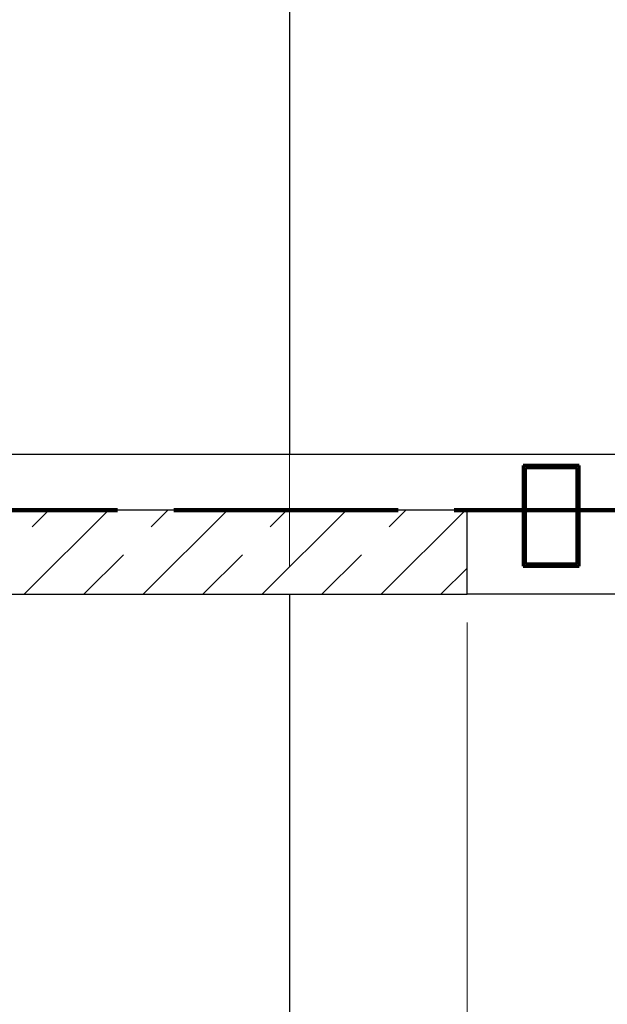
# Model space of a CAD drawing. Header units: millimetres. Extents: x 0 to 60000, y 0 to 29700.
# Tile 43 of 86: x 30587 to 31635, y 6393 to 8150. Entities that reach past the tile are written whole.
import ezdxf

# ---------------------------------------------------------------- set-up
doc = ezdxf.new("R2010")
doc.units = ezdxf.units.MM
for name, pattern in [('ALL_S16', [170, 100, -70]), ('STRICHPUNKT2_S11', [500, 400, -50, 0, -50]), ('STRICHPUNKT2_S5', [1100, 800, -100, 100, -100]), ('VERDECKT2_S2', [270, 200, -70])]:
    doc.linetypes.add(name, pattern=pattern)
for name, color, linetype, lineweight in [('AS_Belki', 7, 'Continuous', 25), ('Ogólne', 7, 'Continuous', 25), ('Osie', 30, 'STRICHPUNKT2_S5', 18), ('Standard', 7, 'Continuous', 25), ('Ściana nośna', 7, 'Continuous', 70)]:
    doc.layers.add(name, color=color, linetype=linetype, lineweight=lineweight)

msp = doc.modelspace()

# ---------------------------------------------------------------- linework, layer by layer
at = {"layer": 'AS_Belki', "color": 30, "linetype": 'Continuous', "lineweight": 70, "transparency": 33554687}
for p, q in [((31484.5, 7354.8), (31484.5, 7174.8)), ((31584.5, 7354.8), (31484.5, 7354.8)), ((31488.5, 7178.8), (31488.5, 7350.8)), ((31488.5, 7350.8), (31580.5, 7350.8)), ((31580.5, 7350.8), (31580.5, 7178.8)), ((31584.5, 7174.8), (31584.5, 7354.8)), ((31484.5, 7174.8), (31584.5, 7174.8)), ((31580.5, 7178.8), (31488.5, 7178.8))]:
    msp.add_line(p, q, dxfattribs=at)
at = {"layer": 'Ogólne', "color": 4, "linetype": 'Continuous', "lineweight": 13, "transparency": 33554687}
msp.add_line((31384.5, 5542.6), (31384.5, 7074.8), dxfattribs=at)
at = {"layer": 'Osie', "color": 1, "linetype": 'STRICHPUNKT2_S11', "lineweight": 140, "transparency": 33554687}
msp.add_line((3356, 7274.8), (44814, 7274.8), dxfattribs=at)
at = {"layer": 'Standard', "color": 3, "linetype": 'Continuous', "lineweight": 25, "transparency": 33554687}
for p, q in [((31068, 8724.8), (31068, 7374.8)), ((30393, 7374.8), (36026, 7374.8)), ((31068, 7124.8), (31068, 6024.8)), ((35034.5, 7124.8), (31384.5, 7124.8))]:
    msp.add_line(p, q, dxfattribs=at)
at = {"layer": 'Standard', "color": 3, "linetype": 'VERDECKT2_S2', "lineweight": 18, "transparency": 33554687}
msp.add_line((31068, 7374.8), (31068, 7124.8), dxfattribs=at)
at = {"layer": 'Ściana nośna', "color": 3, "linetype": 'Continuous', "lineweight": 25, "transparency": 33554687}
for p, q in [((31384.5, 7274.8), (30393, 7274.8)), ((31384.5, 7124.8), (31384.5, 7274.8)), ((30393, 7124.8), (31384.5, 7124.8))]:
    msp.add_line(p, q, dxfattribs=at)
at = {"layer": 'Ściana nośna', "color": 8, "linetype": 'ALL_S16', "lineweight": 35, "transparency": 33554687}
for p, q in [((30489.1, 7124.8), (30639.1, 7274.8)), ((30701.2, 7124.8), (30851.2, 7274.8)), ((30913.3, 7124.8), (31063.3, 7274.8)), ((31125.5, 7124.8), (31275.5, 7274.8)), ((31337.6, 7124.8), (31384.5, 7171.7))]:
    msp.add_line(p, q, dxfattribs=at)
at = {"layer": 'Ściana nośna', "color": 8, "linetype": 'Continuous', "lineweight": 35, "transparency": 33554687}
for p, q in [((30595.1, 7124.8), (30745.1, 7274.8)), ((30807.3, 7124.8), (30957.3, 7274.8)), ((31019.4, 7124.8), (31169.4, 7274.8)), ((31231.5, 7124.8), (31381.5, 7274.8))]:
    msp.add_line(p, q, dxfattribs=at)

doc.saveas('drawing.dxf')
